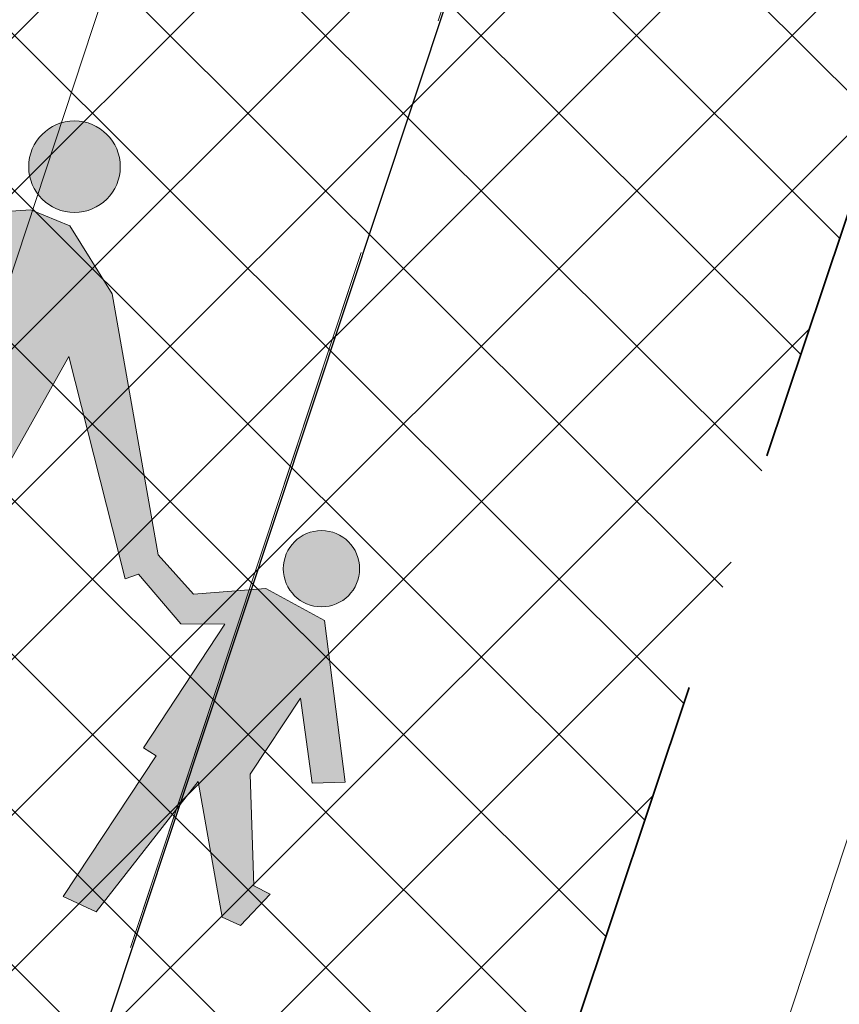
# Model space of a CAD drawing. Header units: metres. Extents: x 6599594 to 6600699, y 5687867 to 5691114.
# Tile 80 of 256: x 6599867.03 to 6599868.71, y 5688624.09 to 5688626.11. Entities that reach past the tile are written whole.
import ezdxf

# ---------------------------------------------------------------- set-up
doc = ezdxf.new("R2010")
doc.units = ezdxf.units.M
doc.header["$MEASUREMENT"] = 0
for name, pattern in [('1', [0]), ('BUG', [1.5, 1, -0.5]), ('GUK', [2, 1.5, -0.5]), ('GUZ', [1, 0.5, -0.5])]:
    doc.linetypes.add(name, pattern=pattern)
doc.layers.get('0').update_dxf_attribs({"color": 253, "linetype": 'CONTINUOUS', "lineweight": 13})
doc.layers.add('__gaPoziome', color=7, linetype='CONTINUOUS')
for name, color, linetype, lineweight in [('_kolor chodnik', 50, '1', 5), ('_kolor jezdnia', 4, '1', 0), ('_kolor zjazdy kostka', 7, '1', 5), ('_kolor ścieżka @ 1', 10, '1', 0), ('_obrzeze', 10, 'BUG', 35), ('Dzialki', 130, '1', 30), ('Kontury', 252, 'GUK', 9), ('OT_Komunikacja', 7, 'CONTINUOUS', 0), ('Uzytki', 252, 'GUZ', 9)]:
    doc.layers.add(name, color=color, linetype=linetype, lineweight=lineweight)
pattern_1 = [(45, (0, 0), (-0.1414213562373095, 0.1414213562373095), []), (135, (0, 0), (-0.1414213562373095, -0.1414213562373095), [])]

# ---------------------------------------------------------------- blocks, each defined once
blk = doc.blocks.new('*U1227')
at = {"linetype": 'Continuous', "lineweight": 0}
h = blk.add_hatch(color=0, dxfattribs=at)
h.dxf.hatch_style = 1
h.paths.add_polyline_path([(-0.09375, 1.4375, 0.9999999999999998), (-0.28125, 1.4375, 0.9999999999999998)])
h = blk.add_hatch(color=0, dxfattribs=at)
h.dxf.hatch_style = 1
h.paths.add_polyline_path([(-0.116898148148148, 0.7962962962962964), (-0.0694962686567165, 1.067164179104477), (0.1899633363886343, 0.6755270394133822), (0.2128681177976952, 0.6933418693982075), (0.3284982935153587, 0.6264931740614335), (0.4138225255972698, 0.6552901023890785), (0.3402366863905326, 0.3609467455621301), (0.3700591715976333, 0.3542366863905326), (0.2862707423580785, 0.0190829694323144), (0.3604550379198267, 0.0124593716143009), (0.46875, 0.333333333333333), (0.6070254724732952, 0.0875102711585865), (0.6483957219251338, 0.0838903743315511), (0.6842105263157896, 0.1644736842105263), (0.6469622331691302, 0.1691297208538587), (0.5643382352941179, 0.38235294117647), (0.6096590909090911, 0.5636363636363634), (0.690032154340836, 0.4072347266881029), (0.752906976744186, 0.4316860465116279), (0.6037063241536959, 0.7300873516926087), (0.4688801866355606, 0.7520100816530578), (0.332278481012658, 0.6922468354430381), (0.2375565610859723, 0.7443438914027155), (-0.0285714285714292, 1.217460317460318), (-0.1562500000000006, 1.3203125), (-0.242537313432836, 1.324626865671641), (-0.4399999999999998, 1.24), (-0.4999999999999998, 1.000000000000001), (-0.5456656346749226, 0.6346749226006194), (-0.5, 0.63125), (-0.42919921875, 0.9062500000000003), (-0.4485436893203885, 0.6586407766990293), (-0.4309715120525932, 0.6573228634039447), (-0.4889705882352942, -1e-16), (-0.38125, 0), (-0.2730263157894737, 0.6184210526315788), (-0.115625, 0.0937499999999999), (-0.0161830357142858, 0.0937499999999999), (0.0315845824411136, 0.2007494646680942), (-0.0239923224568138, 0.2245681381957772)])
h = blk.add_hatch(color=0, dxfattribs=at)
h.dxf.hatch_style = 1
h.paths.add_polyline_path([(0.640625, 0.828125, 0.9999999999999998), (0.484375, 0.828125, 0.9999999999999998)])
at = {"color": 0, "linetype": 'Continuous', "lineweight": 0}
for points in [[(-0.4399999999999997, 1.24), (-0.2425373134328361, 1.324626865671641), (-0.1562500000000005, 1.3203125), (-0.0285714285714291, 1.217460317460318), (0.2375565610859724, 0.7443438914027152)], [(-0.5, 1), (-0.4399999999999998, 1.24)], [(-0.116898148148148, 0.7962962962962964), (-0.0694962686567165, 1.067164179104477), (0.1899633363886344, 0.6755270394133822), (0.1899633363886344, 0.6755270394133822)], [(-0.5456656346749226, 0.6346749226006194), (-0.5, 0.9999999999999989)], [(-0.4889705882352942, 0), (-0.4309715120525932, 0.6573228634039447), (-0.4485436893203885, 0.6586407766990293), (-0.42919921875, 0.9062500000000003), (-0.5, 0.63125), (-0.5456656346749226, 0.6346749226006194)], [(-0.0239923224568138, 0.2245681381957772), (-0.116898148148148, 0.7962962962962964)], [(0.2375565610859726, 0.7443438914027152), (0.332278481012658, 0.6922468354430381), (0.4688801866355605, 0.7520100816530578), (0.6037063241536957, 0.7300873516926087), (0.7529069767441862, 0.4316860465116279), (0.6900321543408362, 0.4072347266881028), (0.609659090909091, 0.5636363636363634), (0.5643382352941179, 0.3823529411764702)], [(0.1899633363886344, 0.6755270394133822), (0.2128681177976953, 0.6933418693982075)], [(0.3284982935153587, 0.6264931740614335), (0.2128681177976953, 0.6933418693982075)], [(0.3284982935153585, 0.6264931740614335), (0.4138225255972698, 0.6552901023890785), (0.3402366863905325, 0.3609467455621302)], [(-0.4889705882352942, 0), (-0.38125, 0), (-0.2730263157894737, 0.6184210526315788), (-0.115625, 0.09375), (-0.0161830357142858, 0.09375), (0.0315845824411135, 0.2007494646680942), (-0.0239923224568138, 0.2245681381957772)], [(0.648395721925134, 0.0838903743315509), (0.6842105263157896, 0.1644736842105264), (0.64696223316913, 0.1691297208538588), (0.5643382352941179, 0.3823529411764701)], [(0.3402366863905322, 0.3609467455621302), (0.3700591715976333, 0.3542366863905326), (0.2862707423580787, 0.0190829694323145), (0.3604550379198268, 0.0124593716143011), (0.46875, 0.3333333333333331)], [(0.46875, 0.3333333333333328), (0.607025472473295, 0.0875102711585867), (0.648395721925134, 0.0838903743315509)]]:
    blk.add_lwpolyline(points, dxfattribs=at)
for centre, radius in [((-0.1875, 1.4375), 0.09375), ((0.5625, 0.828125), 0.078125)]:
    blk.add_circle(centre, radius, dxfattribs=at)

msp = doc.modelspace()

# ---------------------------------------------------------------- hatches: boundary and pattern name
at = {"layer": '_kolor chodnik'}
h = msp.add_hatch(dxfattribs=at)
h.set_pattern_fill('ANSI37', color=256, scale=1.6)
h.set_pattern_definition(pattern_1)
h.paths.add_polyline_path([(6599849.938171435, 5688542.085872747), (6599852.232147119, 5688548.938742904), (6599853.573135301, 5688548.489851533), (6599853.827082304, 5688549.248475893), (6599851.793849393, 5688549.929093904), (6599849.895278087, 5688548.982823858), (6599847.823506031, 5688542.793750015)])
edge = h.paths.add_edge_path()
edge.add_line((6600018.106075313, 5689087.454911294), (6600022.42781917, 5689091.229234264))
edge.add_line((6600022.42781917, 5689091.229234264), (6600020.233254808, 5689093.742094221))
edge.add_line((6600020.233254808, 5689093.742094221), (6600017.159471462, 5689091.057656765))
edge.add_arc((6600023.275194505, 5689085.385140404), 8.34143334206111, 137.1531558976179, 148.8016577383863)
edge.add_line((6600016.140105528, 5689089.706021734), (6600018.106075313, 5689087.454911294))
h.paths.add_polyline_path([(6600038.501784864, 5689187.59229436), (6600037.906968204, 5689187.700586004), (6600037.638296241, 5689186.224843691), (6600038.240083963, 5689186.115282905)])
h.paths.add_polyline_path([(6600069.098302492, 5689360.276020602), (6600068.321239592, 5689360.413462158), (6600068.064048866, 5689358.936495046), (6600068.836639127, 5689358.799546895)])
h.paths.add_polyline_path([(6600082.393785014, 5689362.950258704), (6600082.941124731, 5689366.103121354), (6600081.481377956, 5689366.361351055), (6600080.923159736, 5689363.210828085)])
h.paths.add_polyline_path([(6600074.022236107, 5689388.065861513), (6600072.983907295, 5689388.249860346), (6600072.723374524, 5689386.772538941), (6600073.760538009, 5689386.588865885)])
h.paths.add_polyline_path([(6600105.602402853, 5689486.45426531), (6600106.738797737, 5689489.760539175), (6600105.28818975, 5689490.281952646), (6600104.132785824, 5689486.965912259)])
h.paths.add_polyline_path([(6600132.519778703, 5689678.737346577), (6600131.636986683, 5689678.922259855), (6600131.330470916, 5689677.453953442), (6600132.212256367, 5689677.269208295)])
h.paths.add_polyline_path([(6600156.649397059, 5689798.7449027), (6600156.48800471, 5689797.95886096), (6600157.450195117, 5689797.757316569), (6600157.615023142, 5689798.542205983)])
h.paths.add_polyline_path([(6600189.055358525, 5689948.643107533), (6600187.902868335, 5689948.884512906), (6600187.600024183, 5689947.417400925), (6600188.748131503, 5689947.176379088)])
edge = h.paths.add_edge_path()
edge.add_line((6600204.459383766, 5690032.969035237), (6600204.153258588, 5690031.227801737))
edge.add_arc((6600202.328347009, 5690027.299936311), 4.331100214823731, 41.853001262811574, 65.08011546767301, ccw=False)
edge.add_arc((6600032.903931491, 5690051.979071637), 174.020003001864, 352.8070218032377, 353.495463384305)
edge.add_arc((6600202.372679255, 5690027.343587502), 5.999999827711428, 55.12102442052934, 69.64815978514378)
edge = h.paths.add_edge_path()
edge.add_line((6600205.046027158, 5690040.265402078), (6600204.972740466, 5690038.483452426))
edge.add_arc((6600203.986269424, 5690044.401803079), 5.999999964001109, 279.4630688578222, 294.9140560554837)
edge.add_line((6600206.513819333, 5690038.960158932), (6600206.607027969, 5690041.030672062))
edge.add_arc((6600203.986269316, 5690044.401803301), 4.270000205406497, 284.3702444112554, 307.86193139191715, ccw=False)
edge = h.paths.add_edge_path()
edge.add_arc((6600203.547470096, 5690044.558759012), 6.446878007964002, 324.43500910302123, 356.20133685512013, ccw=False)
edge.add_arc((6600203.986269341, 5690044.401803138), 6.000000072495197, 323.2169970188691, 357.4193489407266)
h.paths.add_polyline_path([(6600208.910055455, 5690121.713696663), (6600208.146285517, 5690121.748120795), (6600207.125602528, 5690121.794124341), (6600209.971605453, 5690121.665851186)])
edge = h.paths.add_edge_path()
edge.add_line((6600238.769818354, 5690481.648294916), (6600240.338176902, 5690490.87374652))
edge.add_line((6600240.338176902, 5690490.87374652), (6600241.251295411, 5690510.829461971))
edge.add_line((6600241.251295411, 5690510.829461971), (6600239.524022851, 5690510.928942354))
edge.add_line((6600239.524022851, 5690510.928942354), (6600238.633343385, 5690491.167757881))
edge.add_line((6600238.633343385, 5690491.167757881), (6600234.579716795, 5690467.661262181))
edge.add_line((6600234.579716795, 5690467.661262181), (6600234.449796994, 5690464.966873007))
edge.add_arc((6600242.443669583, 5690464.607462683), 8.001948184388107, 177.4256737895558, 268.2543056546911)
edge.add_line((6600242.199903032, 5690456.609228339), (6600242.216657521, 5690457.359274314))
edge.add_line((6600242.216657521, 5690457.359274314), (6600242.305257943, 5690458.836738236))
edge.add_arc((6600242.444504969, 5690464.607952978), 5.772894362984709, 177.0298084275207, 268.6178439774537, ccw=False)
edge.add_line((6600236.679365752, 5690464.907083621), (6600236.951876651, 5690470.95443634))
edge.add_line((6600236.951876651, 5690470.95443634), (6600238.15078669, 5690478.210832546))
edge.add_line((6600238.15078669, 5690478.210832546), (6600238.769818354, 5690481.648294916))
h.paths.add_polyline_path([(6600238.769818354, 5690481.648294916), (6600238.15078669, 5690478.210832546), (6600239.670056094, 5690477.930590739), (6600240.266710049, 5690481.376366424)])
edge = h.paths.add_edge_path()
edge.add_line((6600223.366500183, 5690460.339976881), (6600223.278629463, 5690457.997544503))
edge.add_arc((6600220.967166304, 5690465.656339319), 7.999999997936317, 286.7940807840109, 300.2738222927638)
edge.add_line((6600225.000231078, 5690458.747331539), (6600225.240084, 5690461.623695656))
edge.add_arc((6600221.105749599, 5690465.648640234), 5.76999998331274, 293.06724424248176, 315.7681070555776, ccw=False)
edge = h.paths.add_edge_path()
edge.add_arc((6600220.025145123, 5690444.676291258), 5.770000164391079, 37.996647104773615, 59.94382588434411, ccw=False)
edge.add_line((6600224.572175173, 5690448.22839199), (6600224.817793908, 5690451.081798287))
edge.add_arc((6600220.025145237, 5690444.676291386), 7.999999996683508, 53.19588653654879, 68.15166733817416)
edge.add_line((6600223.00235276, 5690452.101669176), (6600222.91504296, 5690449.670427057))
edge = h.paths.add_edge_path()
edge.add_arc((6600221.105749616, 5690465.648640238), 7.999999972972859, 328.0222308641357, 357.0132597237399)
edge.add_line((6600229.094882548, 5690465.23180147), (6600229.218816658, 5690467.593604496))
edge.add_line((6600229.218816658, 5690467.593604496), (6600228.218919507, 5690467.645774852))
edge.add_line((6600228.218919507, 5690467.645774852), (6600227.891778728, 5690461.411918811))
h.paths.add_polyline_path([(6600200.980142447, 5690012.236744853), (6600202.317278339, 5690011.956662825), (6600202.522293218, 5690012.935421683), (6600201.182321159, 5690013.216097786)])
h.paths.add_polyline_path([(6600196.457878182, 5689983.98337835), (6600195.202332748, 5689984.246370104), (6600194.899091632, 5689982.777335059), (6600196.150355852, 5689982.515240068)])
edge = h.paths.add_edge_path()
edge.add_line((6600112.305909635, 5689517.991018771), (6600112.691041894, 5689519.807934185))
edge.add_line((6600112.691041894, 5689519.807934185), (6600113.245521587, 5689522.423769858))
edge.add_line((6600113.245521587, 5689522.423769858), (6600111.553124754, 5689522.782507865))
edge.add_line((6600111.553124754, 5689522.782507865), (6600107.405864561, 5689503.21722655))
edge.add_line((6600107.405864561, 5689503.21722655), (6600099.494506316, 5689480.361667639))
edge.add_line((6600099.494506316, 5689480.361667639), (6600099.182814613, 5689478.891218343))
edge.add_arc((6600107.008997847, 5689477.232359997), 8.000059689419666, 168.0325629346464, 257.7529108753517)
edge.add_line((6600105.311960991, 5689469.414366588), (6600105.784990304, 5689471.593619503))
edge.add_arc((6600107.008927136, 5689477.232314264), 5.769999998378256, 168.0321375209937, 257.7533362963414, ccw=False)
edge.add_line((6600101.364343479, 5689478.42879883), (6600101.647245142, 5689479.76342708))
edge.add_line((6600101.647245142, 5689479.76342708), (6600104.132785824, 5689486.965912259))
edge.add_line((6600104.132785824, 5689486.965912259), (6600105.28818975, 5689490.281952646))
edge.add_line((6600105.28818975, 5689490.281952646), (6600108.240043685, 5689498.809726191))
edge.add_line((6600108.240043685, 5689498.809726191), (6600112.305909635, 5689517.991018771))
h.paths.add_polyline_path([(6600136.009573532, 5689645.499114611), (6600138.333647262, 5689645.012304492), (6600138.661671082, 5689646.578318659), (6600134.869459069, 5689647.372651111)])
at = {"layer": '_kolor jezdnia'}
h = msp.add_hatch(dxfattribs=at)
h.set_pattern_fill('ANSI37', color=4, scale=3.5)
h.set_pattern_definition([(45, (0, 0), (-0.3093592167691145, 0.3093592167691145), []), (135, (0, 0), (-0.3093592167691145, -0.3093592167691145), [])])
edge = h.paths.add_edge_path()
edge.add_line((6599833.066047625, 5688539.933393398), (6599850.649511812, 5688527.983462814))
edge.add_arc((6599857.337592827, 5688536.653968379), 10.95025544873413, 169.5012687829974, 232.3548431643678, ccw=False)
edge.add_arc((6599858.085851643, 5688536.618142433), 11.69295282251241, 162.2507788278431, 169.9967502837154, ccw=False)
edge.add_line((6599846.949484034, 5688540.182754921), (6599847.823506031, 5688542.793750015))
edge.add_line((6599847.823506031, 5688542.793750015), (6599849.895278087, 5688548.982823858))
edge.add_line((6599849.895278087, 5688548.982823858), (6599852.434748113, 5688556.56906746))
edge.add_line((6599852.434748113, 5688556.56906746), (6599928.48625871, 5688783.760284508))
edge.add_line((6599928.48625871, 5688783.760284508), (6599931.025728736, 5688791.34652811))
edge.add_line((6599931.025728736, 5688791.34652811), (6599996.657773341, 5688987.411326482))
edge.add_line((6599996.657773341, 5688987.411326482), (6599999.197243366, 5688994.997570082))
edge.add_line((6599999.197243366, 5688994.997570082), (6600021.930100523, 5689062.908193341))
edge.add_line((6600021.930100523, 5689062.908193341), (6600017.620224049, 5689067.371531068))
edge.add_line((6600017.620224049, 5689067.371531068), (6600016.714558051, 5689064.654078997))
edge.add_line((6600016.714558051, 5689064.654078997), (6600012.423620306, 5689051.835617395))
edge.add_line((6600012.423620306, 5689051.835617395), (6600009.884150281, 5689044.249373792))
edge.add_line((6600009.884150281, 5689044.249373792), (6599977.53516164, 5688947.612159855))
edge.add_line((6599977.53516164, 5688947.612159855), (6599974.995691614, 5688940.025916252))
edge.add_line((6599974.995691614, 5688940.025916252), (6599942.096912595, 5688841.746295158))
edge.add_line((6599942.096912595, 5688841.746295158), (6599939.557442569, 5688834.160051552))
edge.add_line((6599939.557442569, 5688834.160051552), (6599882.679288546, 5688664.246042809))
edge.add_line((6599882.679288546, 5688664.246042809), (6599880.139818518, 5688656.659799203))
edge.add_line((6599880.139818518, 5688656.659799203), (6599852.46454386, 5688573.984527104))
edge.add_line((6599852.46454386, 5688573.984527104), (6599842.470137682, 5688544.127903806))
edge.add_arc((6599835.706422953, 5688546.652910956), 7.219660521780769, 248.5480913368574, 339.52856074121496, ccw=False)
h.paths.add_polyline_path([(6600044.653202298, 5689172.271628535), (6600046.276244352, 5689181.431901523), (6600047.759199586, 5689189.801539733), (6600051.0603021, 5689208.432603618), (6600052.368792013, 5689215.817578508), (6600054.808584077, 5689229.587499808), (6600056.11707399, 5689236.972474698), (6600057.346666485, 5689243.912161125), (6600058.655146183, 5689251.297078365), (6600058.831439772, 5689252.292060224), (6600060.098987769, 5689259.445963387), (6600060.139929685, 5689259.677035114), (6600061.407468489, 5689266.830886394), (6600072.329030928, 5689328.470998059), (6600073.637511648, 5689335.855921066), (6600077.337304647, 5689356.73715072), (6600078.820259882, 5689365.106788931), (6600081.142794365, 5689378.214921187), (6600082.538516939, 5689386.092227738), (6600095.187867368, 5689457.483787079), (6600091.082877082, 5689465.8405575), (6600089.043088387, 5689454.328211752), (6600087.870641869, 5689447.711051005), (6600087.560133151, 5689445.958573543), (6600086.562151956, 5689440.326076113), (6600082.433200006, 5689417.022719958), (6600080.95024477, 5689408.65308175), (6600077.202698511, 5689387.502337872), (6600075.719743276, 5689379.132699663), (6600073.469199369, 5689366.430874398), (6600071.986244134, 5689358.061236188), (6600069.98686466, 5689346.776955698), (6600068.591142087, 5689338.899649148), (6600065.559290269, 5689321.78820693), (6600064.163567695, 5689313.910900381), (6600059.719426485, 5689288.828650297), (6600058.323703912, 5689280.951343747), (6600057.563846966, 5689276.662793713), (6600056.168124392, 5689268.785487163), (6600054.804920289, 5689261.091711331), (6600053.409197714, 5689253.21440478), (6600053.264817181, 5689252.399536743), (6600051.869094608, 5689244.522230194), (6600051.183555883, 5689240.653124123), (6600049.787833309, 5689232.775817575), (6600046.593849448, 5689214.749319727), (6600045.198126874, 5689206.872013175), (6600044.41754409, 5689202.466488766), (6600042.934588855, 5689194.096850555), (6600036.429952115, 5689157.38538759), (6600034.946996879, 5689149.01574938), (6600030.579776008, 5689124.367629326), (6600027.529365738, 5689107.151445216), (6600024.895072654, 5689094.014582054), (6600030.583685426, 5689094.264316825), (6600032.945013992, 5689106.191885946), (6600043.170247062, 5689163.901990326)])
edge = h.paths.add_edge_path()
edge.add_line((6600111.106812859, 5689535.144351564), (6600111.256844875, 5689535.85214863))
edge.add_line((6600111.256844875, 5689535.85214863), (6600112.915748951, 5689543.678261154))
edge.add_line((6600112.915748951, 5689543.678261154), (6600117.304772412, 5689564.384094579))
edge.add_line((6600117.304772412, 5689564.384094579), (6600119.067357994, 5689572.699339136))
edge.add_line((6600119.067357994, 5689572.699339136), (6600120.087667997, 5689577.512794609))
edge.add_line((6600120.087667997, 5689577.512794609), (6600121.642890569, 5689584.849775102))
edge.add_line((6600121.642890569, 5689584.849775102), (6600128.436769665, 5689616.900852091))
edge.add_line((6600128.436769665, 5689616.900852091), (6600129.991992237, 5689624.237832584))
edge.add_line((6600129.991992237, 5689624.237832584), (6600132.660554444, 5689636.827148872))
edge.add_line((6600132.660554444, 5689636.827148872), (6600133.208838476, 5689639.444704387))
edge.add_line((6600133.208838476, 5689639.444704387), (6600134.848957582, 5689647.274775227))
edge.add_line((6600134.848957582, 5689647.274775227), (6600138.97649476, 5689666.979995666))
edge.add_line((6600138.97649476, 5689666.979995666), (6600140.51410642, 5689674.320687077))
edge.add_line((6600140.51410642, 5689674.320687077), (6600145.209128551, 5689696.735129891))
edge.add_line((6600145.209128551, 5689696.735129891), (6600146.746740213, 5689704.075821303))
edge.add_line((6600146.746740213, 5689704.075821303), (6600151.462308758, 5689726.588354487))
edge.add_line((6600151.462308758, 5689726.588354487), (6600152.999920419, 5689733.929045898))
edge.add_line((6600152.999920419, 5689733.929045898), (6600155.244070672, 5689744.642813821))
edge.add_line((6600155.244070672, 5689744.642813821), (6600156.781682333, 5689751.983505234))
edge.add_line((6600156.781682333, 5689751.983505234), (6600161.635515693, 5689775.156126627))
edge.add_line((6600161.635515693, 5689775.156126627), (6600163.378142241, 5689783.475576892))
edge.add_line((6600163.378142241, 5689783.475576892), (6600163.850769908, 5689785.731942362))
edge.add_line((6600163.850769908, 5689785.731942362), (6600167.028500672, 5689800.902704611))
edge.add_line((6600167.028500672, 5689800.902704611), (6600179.49088801, 5689860.399222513))
edge.add_line((6600179.49088801, 5689860.399222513), (6600181.233514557, 5689868.718672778))
edge.add_line((6600181.233514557, 5689868.718672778), (6600181.84713393, 5689871.648144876))
edge.add_line((6600181.84713393, 5689871.648144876), (6600183.384745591, 5689878.988836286))
edge.add_line((6600183.384745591, 5689878.988836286), (6600184.935818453, 5689886.393792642))
edge.add_line((6600184.935818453, 5689886.393792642), (6600186.575937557, 5689894.223863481))
edge.add_line((6600186.575937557, 5689894.223863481), (6600194.05133812, 5689929.912074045))
edge.add_line((6600194.05133812, 5689929.912074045), (6600195.691457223, 5689937.742144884))
edge.add_line((6600195.691457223, 5689937.742144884), (6600202.915799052, 5689972.231779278))
edge.add_line((6600202.915799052, 5689972.231779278), (6600204.555918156, 5689980.061850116))
edge.add_line((6600204.555918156, 5689980.061850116), (6600206.062781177, 5689987.255744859))
edge.add_line((6600206.062781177, 5689987.255744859), (6600207.702900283, 5689995.085815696))
edge.add_line((6600207.702900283, 5689995.085815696), (6600210.232559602, 5690007.162628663))
edge.add_line((6600210.232559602, 5690007.162628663), (6600211.694938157, 5690014.144150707))
edge.add_arc((6600028.177652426, 5690052.584442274), 187.5000004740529, 348.1696294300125, 357.4195276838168)
edge.add_line((6600215.487522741, 5690044.142720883), (6600208.310270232, 5690026.480446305))
edge.add_arc((6600032.903933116, 5690051.97907145), 177.2500013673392, 348.1696294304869, 351.7289130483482, ccw=False)
edge.add_line((6600206.38894146, 5690015.640182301), (6600205.966941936, 5690013.625519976))
edge.add_line((6600205.966941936, 5690013.625519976), (6600204.326822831, 5690005.795449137))
edge.add_line((6600204.326822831, 5690005.795449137), (6600197.076961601, 5689971.183982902))
edge.add_line((6600197.076961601, 5689971.183982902), (6600195.334335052, 5689962.864532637))
edge.add_line((6600195.334335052, 5689962.864532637), (6600193.44722506, 5689953.855305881))
edge.add_line((6600193.44722506, 5689953.855305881), (6600191.909227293, 5689946.512771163))
edge.add_line((6600191.909227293, 5689946.512771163), (6600185.496844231, 5689915.899498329))
edge.add_line((6600185.496844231, 5689915.899498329), (6600183.856521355, 5689908.068454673))
edge.add_line((6600183.856521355, 5689908.068454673), (6600182.066605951, 5689899.523243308))
edge.add_line((6600182.066605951, 5689899.523243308), (6600180.32407057, 5689891.204228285))
edge.add_line((6600180.32407057, 5689891.204228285), (6600174.320344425, 5689862.541919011))
edge.add_line((6600174.320344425, 5689862.541919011), (6600172.577809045, 5689854.222903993))
edge.add_line((6600172.577809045, 5689854.222903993), (6600163.663810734, 5689811.666703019))
edge.add_line((6600163.663810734, 5689811.666703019), (6600162.023782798, 5689803.837067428))
edge.add_line((6600162.023782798, 5689803.837067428), (6600160.924220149, 5689798.587659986))
edge.add_line((6600160.924220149, 5689798.587659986), (6600159.279208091, 5689790.734229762))
edge.add_line((6600159.279208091, 5689790.734229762), (6600157.107250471, 5689780.365115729))
edge.add_line((6600157.107250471, 5689780.365115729), (6600155.462238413, 5689772.511685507))
edge.add_line((6600155.462238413, 5689772.511685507), (6600153.380318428, 5689762.572418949))
edge.add_line((6600153.380318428, 5689762.572418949), (6600151.735124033, 5689754.718118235))
edge.add_line((6600151.735124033, 5689754.718118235), (6600148.586504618, 5689739.686336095))
edge.add_line((6600148.586504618, 5689739.686336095), (6600146.885007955, 5689731.563243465))
edge.add_line((6600146.885007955, 5689731.563243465), (6600141.75088822, 5689707.052510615))
edge.add_line((6600141.75088822, 5689707.052510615), (6600140.110896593, 5689699.223048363))
edge.add_line((6600140.110896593, 5689699.223048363), (6600133.483561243, 5689667.583574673))
edge.add_line((6600133.483561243, 5689667.583574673), (6600131.860394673, 5689659.834436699))
edge.add_line((6600131.860394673, 5689659.834436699), (6600131.740984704, 5689659.26436315))
edge.add_line((6600131.740984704, 5689659.26436315), (6600130.117814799, 5689651.515209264))
edge.add_line((6600130.117814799, 5689651.515209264), (6600127.27873359, 5689637.961189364))
edge.add_line((6600127.27873359, 5689637.961189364), (6600126.924568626, 5689636.290366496))
edge.add_line((6600126.924568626, 5689636.290366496), (6600125.166244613, 5689627.995226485))
edge.add_line((6600125.166244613, 5689627.995226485), (6600118.009503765, 5689594.232298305))
edge.add_line((6600118.009503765, 5689594.232298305), (6600116.25117975, 5689585.937158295))
edge.add_line((6600116.25117975, 5689585.937158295), (6600113.665314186, 5689573.737975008))
edge.add_line((6600113.665314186, 5689573.737975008), (6600111.898534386, 5689565.402943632))
edge.add_line((6600111.898534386, 5689565.402943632), (6600104.889982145, 5689532.339115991))
edge.add_line((6600104.889982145, 5689532.339115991), (6600103.22663594, 5689524.492047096))
edge.add_line((6600103.22663594, 5689524.492047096), (6600096.623876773, 5689493.342605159))
edge.add_line((6600096.623876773, 5689493.342605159), (6600094.968986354, 5689485.535427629))
edge.add_line((6600094.968986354, 5689485.535427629), (6600094.300101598, 5689482.379870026))
edge.add_line((6600094.300101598, 5689482.379870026), (6600099.182814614, 5689478.891218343))
edge.add_line((6600099.182814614, 5689478.891218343), (6600099.494506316, 5689480.361667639))
edge.add_line((6600099.494506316, 5689480.361667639), (6600111.106812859, 5689535.144351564))
edge = h.paths.add_edge_path()
edge.add_arc((6600239.213891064, 5690851.400367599), 10.00000000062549, -2.8342403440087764, 76.13703556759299, ccw=False)
edge.add_line((6600249.201658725, 5690850.905901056), (6600249.082723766, 5690848.503524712))
edge.add_line((6600249.082723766, 5690848.503524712), (6600247.016487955, 5690806.767468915))
edge.add_line((6600247.016487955, 5690806.767468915), (6600246.092398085, 5690789.152178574))
edge.add_line((6600246.092398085, 5690789.152178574), (6600233.768116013, 5690572.015170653))
edge.add_line((6600233.768116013, 5690572.015170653), (6600228.959056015, 5690465.296202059))
edge.add_line((6600228.959056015, 5690465.296202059), (6600234.588724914, 5690465.017134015))
edge.add_line((6600234.588724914, 5690465.017134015), (6600239.262540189, 5690571.767576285))
edge.add_line((6600239.262540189, 5690571.767576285), (6600252.50503885, 5690806.400146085))
edge.add_line((6600252.50503885, 5690806.400146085), (6600254.569211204, 5690848.094521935))
edge.add_arc((6600262.559425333, 5690847.6989487), 7.999999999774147, 76.13703557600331, 177.1657596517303, ccw=False)
edge.add_line((6600264.476229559, 5690855.465921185), (6600241.609896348, 5690861.109083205))
edge = h.paths.add_edge_path()
edge.add_line((6600250.031475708, 5690451.625307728), (6600250.231741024, 5690455.772579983))
edge.add_line((6600250.231741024, 5690455.772579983), (6600246.257763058, 5690456.417303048))
edge.add_line((6600246.257763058, 5690456.417303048), (6600242.171761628, 5690456.61060902))
edge.add_arc((6600242.563100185, 5690464.586983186), 7.985968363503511, 176.9123644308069, 267.1911945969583, ccw=False)
edge.add_line((6600234.588724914, 5690465.017134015), (6600228.959056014, 5690465.296202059))
edge.add_arc((6600220.965133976, 5690465.657286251), 8.002072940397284, 267.8289300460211, 357.413716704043, ccw=False)
edge.add_line((6600220.661989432, 5690457.660957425), (6600212.406915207, 5690458.119572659))
edge.add_line((6600212.406915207, 5690458.119572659), (6600208.431872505, 5690457.817501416))
edge.add_line((6600208.431872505, 5690457.817501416), (6600208.233912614, 5690454.548331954))
edge.add_line((6600208.233912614, 5690454.548331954), (6600212.129565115, 5690453.127270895))
edge.add_line((6600212.129565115, 5690453.127270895), (6600218.640548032, 5690452.76554962))
edge.add_line((6600218.640548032, 5690452.76554962), (6600216.486747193, 5690452.885205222))
edge.add_line((6600216.486747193, 5690452.885205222), (6600220.468905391, 5690452.663974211))
edge.add_arc((6600220.025145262, 5690444.676291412), 7.99999997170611, -0.3386579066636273, 86.8201700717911, ccw=False)
edge.add_line((6600228.025005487, 5690444.629006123), (6600227.803602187, 5690439.649256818))
edge.add_line((6600227.803602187, 5690439.649256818), (6600226.885525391, 5690435.936828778))
edge.add_line((6600226.885525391, 5690435.936828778), (6600225.534849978, 5690405.967249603))
edge.add_line((6600225.534849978, 5690405.967249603), (6600226.115199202, 5690402.187514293))
edge.add_line((6600226.115199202, 5690402.187514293), (6600213.445139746, 5690121.008786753))
edge.add_line((6600213.445139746, 5690121.008786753), (6600213.352800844, 5690118.960058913))
edge.add_line((6600213.352800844, 5690118.960058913), (6600209.980184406, 5690044.131649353))
edge.add_arc((6600203.98626942, 5690044.401803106), 5.999999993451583, 257.4162346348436, 357.41934921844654, ccw=False)
edge.add_line((6600202.679069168, 5690038.545931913), (6600201.589735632, 5690033.666039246))
edge.add_line((6600201.589735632, 5690033.666039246), (6600203.67987942, 5690033.199458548))
edge.add_arc((6600202.372679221, 5690027.343587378), 5.999999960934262, -8.27108729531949, 77.41623506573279, ccw=False)
edge.add_line((6600208.310270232, 5690026.480446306), (6600215.487522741, 5690044.142720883))
edge.add_line((6600215.487522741, 5690044.142720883), (6600216.199687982, 5690059.9446614))
edge.add_line((6600216.199687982, 5690059.9446614), (6600216.537356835, 5690067.437056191))
edge.add_line((6600216.537356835, 5690067.437056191), (6600223.893528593, 5690230.66011469))
edge.add_line((6600223.893528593, 5690230.66011469), (6600224.231197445, 5690238.152509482))
edge.add_line((6600224.231197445, 5690238.152509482), (6600233.507835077, 5690443.987992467))
edge.add_arc((6600241.499722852, 5690443.627812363), 7.999999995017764, 87.29208981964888, 177.4195277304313, ccw=False)
edge.add_line((6600241.877677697, 5690451.618879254), (6600246.021541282, 5690451.422886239))
edge.add_line((6600246.021541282, 5690451.422886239), (6600246.427694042, 5690451.44338883))
edge.add_line((6600246.427694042, 5690451.44338883), (6600246.79397003, 5690451.461878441))
edge.add_line((6600246.79397003, 5690451.461878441), (6600250.031475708, 5690451.625307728))
edge = h.paths.add_edge_path()
edge.add_line((6600007.33756506, 5689086.20374581), (6600006.980466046, 5689080.740822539))
edge.add_line((6600006.980466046, 5689080.740822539), (6600007.229745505, 5689080.720859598))
edge.add_line((6600007.229745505, 5689080.720859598), (6600008.093335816, 5689080.601653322))
edge.add_line((6600008.093335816, 5689080.601653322), (6600008.702681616, 5689080.53831051))
edge.add_arc((6600008.140193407, 5689070.554142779), 9.999999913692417, -18.557800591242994, 86.77547804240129, ccw=False)
edge.add_line((6600017.620224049, 5689067.371531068), (6600021.930100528, 5689062.908193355))
edge.add_arc((6599734.83819726, 5689159.011261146), 302.7499967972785, 341.4922000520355, 343.8640860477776)
edge.add_arc((6600034.895369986, 5689072.315877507), 9.581213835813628, 98.63328270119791, 164.5273290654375, ccw=False)
edge.add_line((6600033.457137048, 5689081.788529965), (6600033.832640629, 5689081.798737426))
edge.add_line((6600033.832640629, 5689081.798737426), (6600034.422462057, 5689082.05700874))
edge.add_line((6600034.422462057, 5689082.05700874), (6600036.833623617, 5689082.139040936))
edge.add_line((6600036.833623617, 5689082.139040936), (6600036.730225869, 5689087.148851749))
edge.add_line((6600036.730225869, 5689087.148851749), (6600036.579860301, 5689087.134303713))
edge.add_arc((6600036.479565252, 5689093.136286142), 6.002820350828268, 169.1687651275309, 270.9573417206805, ccw=False)
edge.add_line((6600030.583685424, 5689094.264316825), (6600024.895072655, 5689094.014582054))
edge.add_arc((6600015.200558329, 5689096.162123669), 9.929528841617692, 271.0943432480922, 347.5094668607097, ccw=False)
edge.add_arc((6600014.909438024, 5689089.646776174), 3.446070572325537, 264.4236009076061, 278.0194998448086, ccw=False)
edge.add_line((6600014.574573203, 5689086.217014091), (6600014.299554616, 5689086.232508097))
edge.add_line((6600014.299554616, 5689086.232508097), (6600010.474232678, 5689086.448019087))
edge.add_line((6600010.474232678, 5689086.448019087), (6600007.33756506, 5689086.20374581))
edge = h.paths.add_edge_path()
edge.add_line((6600105.490725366, 5689463.953528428), (6600106.927559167, 5689464.047234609))
edge.add_line((6600106.927559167, 5689464.047234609), (6600107.835, 5689468.66))
edge.add_line((6600107.835, 5689468.66), (6600105.311960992, 5689469.414366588))
edge.add_arc((6600107.008997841, 5689477.232359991), 8.000059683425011, 168.0325628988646, 257.75291091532, ccw=False)
edge.add_line((6600099.182814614, 5689478.891218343), (6600094.300101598, 5689482.379870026))
edge.add_arc((6600586.245114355, 5689378.104238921), 502.8750369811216, 168.032376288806, 169.9522165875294)
edge.add_line((6600091.082877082, 5689465.8405575), (6600095.187867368, 5689457.483787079))
edge.add_arc((6600103.065173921, 5689456.088064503), 8.000000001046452, 77.7533362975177, 169.9524553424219, ccw=False)
edge.add_line((6600104.762140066, 5689463.906012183), (6600105.490725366, 5689463.953528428))
at = {"layer": '_kolor zjazdy kostka'}
h = msp.add_hatch(dxfattribs=at)
h.set_pattern_fill('ANSI37', color=256, scale=1.6)
h.set_pattern_definition(pattern_1)
h.paths.add_polyline_path([(6600244.137440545, 5690813.934732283), (6600242.369522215, 5690814.022127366), (6600242.097568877, 5690808.528921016), (6600243.865482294, 5690808.441426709)])
h.paths.add_polyline_path([(6600247.012128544, 5690806.679412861), (6600247.442736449, 5690815.377295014), (6600247.393289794, 5690814.378518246), (6600247.113277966, 5690808.722537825)])
h.paths.add_polyline_path([(6600242.297085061, 5690788.088808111), (6600240.958726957, 5690788.155683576), (6600240.648818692, 5690782.664569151), (6600241.987258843, 5690782.599147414)])
h.paths.add_polyline_path([(6600245.558275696, 5690780.919298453), (6600246.037231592, 5690789.405686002), (6600244.985820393, 5690788.453468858), (6600244.612601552, 5690781.981345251)])
h.paths.add_polyline_path([(6600241.348405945, 5690723.711515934), (6600242.272017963, 5690722.691689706), (6600242.749709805, 5690731.155680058), (6600241.698138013, 5690730.203317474), (6600241.472690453, 5690726.27550499)])
h.paths.add_polyline_path([(6600225.772794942, 5690394.589141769), (6600224.731429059, 5690393.637598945), (6600224.461246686, 5690387.644646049), (6600225.412923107, 5690386.603142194)])
h.paths.add_polyline_path([(6600223.012390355, 5690333.280720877), (6600223.372595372, 5690341.272607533), (6600222.32835346, 5690340.318436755), (6600222.058239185, 5690334.324941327)])
h.paths.add_polyline_path([(6600215.496388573, 5690166.390602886), (6600215.856593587, 5690174.382489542), (6600214.812834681, 5690173.428760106), (6600214.542018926, 5690167.435062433)])
h.paths.add_polyline_path([(6600212.446537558, 5690121.053392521), (6600213.399499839, 5690120.010473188), (6600213.788744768, 5690128.503024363), (6600212.745135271, 5690127.54943145)])
h.paths.add_polyline_path([(6600209.977420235, 5690121.665589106), (6600210.225142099, 5690127.162117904), (6600207.346107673, 5690127.291879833), (6600207.119593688, 5690121.794395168)])
h.paths.add_polyline_path([(6600207.950178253, 5690070.725854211), (6600204.880846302, 5690070.828947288), (6600204.643784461, 5690065.333808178), (6600207.702521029, 5690065.204598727)])
h.paths.add_polyline_path([(6600200.981479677, 5690012.236464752), (6600199.969248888, 5690007.339980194), (6600201.282587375, 5690007.064882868), (6600202.31726072, 5690011.956666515)])
h.paths.add_polyline_path([(6600193.613960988, 5689970.406358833), (6600192.398010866, 5689970.660657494), (6600191.286205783, 5689965.274578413), (6600192.486379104, 5689965.023185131)])
h.paths.add_polyline_path([(6600189.061271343, 5689948.671423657), (6600189.98413328, 5689953.050774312), (6600188.818902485, 5689953.32186217), (6600187.908781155, 5689948.91282903)])
h.paths.add_polyline_path([(6600180.976201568, 5689915.317449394), (6600179.952861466, 5689910.421322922), (6600181.008474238, 5689910.200199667), (6600182.033843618, 5689915.09540201)])
h.paths.add_polyline_path([(6600176.508279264, 5689893.538690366), (6600177.476023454, 5689893.335973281), (6600178.603605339, 5689898.719146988), (6600177.636002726, 5689898.922290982)])
h.paths.add_polyline_path([(6600179.28182965, 5689859.401159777), (6600180.522246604, 5689860.211927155), (6600181.057490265, 5689860.561775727), (6600183.598022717, 5689860.029600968), (6600184.726606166, 5689865.412570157), (6600182.186324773, 5689865.943033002), (6600181.604764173, 5689866.832779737), (6600181.024456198, 5689867.720610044)])
h.paths.add_polyline_path([(6600160.200810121, 5689810.862606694), (6600159.232772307, 5689811.065842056), (6600158.207991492, 5689806.171529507), (6600159.175735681, 5689805.968812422)])
h.paths.add_polyline_path([(6600156.49391753, 5689797.987177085), (6600155.463416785, 5689793.068691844), (6600156.431160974, 5689792.865974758), (6600157.461419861, 5689797.784520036)])
edge = h.paths.add_edge_path()
edge.add_arc((6600173.111981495, 5689800.679690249), 5.999999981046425, 204.673115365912, 239.5411154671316, ccw=False)
edge.add_arc((6600173.162096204, 5689800.685330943), 6.047914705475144, 168.3203586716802, 204.5234866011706, ccw=False)
edge.add_line((6600167.239404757, 5689801.9096668), (6600163.651667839, 5689784.781499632))
edge.add_arc((6600169.524220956, 5689783.551410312), 5.999999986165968, 139.2146049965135, 168.1696294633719, ccw=False)
edge.add_arc((6600169.524220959, 5689783.551410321), 5.999999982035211, 96.80962310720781, 139.2146050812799, ccw=False)
edge.add_line((6600168.812796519, 5689789.509083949), (6600170.070461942, 5689795.507731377))
h.paths.add_polyline_path([(6600163.526364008, 5689776.866746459), (6600166.051243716, 5689776.337874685), (6600167.179826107, 5689781.720838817), (6600164.653945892, 5689782.249920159), (6600163.941148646, 5689783.340449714), (6600163.493329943, 5689784.025580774), (6600161.750703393, 5689775.706130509), (6600162.438017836, 5689776.155376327)])
h.paths.add_polyline_path([(6600152.614191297, 5689774.643430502), (6600153.639138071, 5689779.536616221), (6600152.646757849, 5689779.744928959), (6600151.646447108, 5689774.846147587)])
h.paths.add_polyline_path([(6600150.121074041, 5689767.466820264), (6600148.177624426, 5689758.16795459), (6600149.115997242, 5689757.971390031), (6600151.066362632, 5689767.268392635)])
h.paths.add_polyline_path([(6600142.970741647, 5689739.332500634), (6600141.888449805, 5689734.142420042), (6600144.036614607, 5689733.695518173), (6600145.123068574, 5689738.882330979)])
h.paths.add_polyline_path([(6600136.256357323, 5689701.052153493), (6600137.154085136, 5689700.864096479), (6600138.287960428, 5689706.274871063), (6600137.386492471, 5689706.464182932)])
h.paths.add_polyline_path([(6600130.081494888, 5689667.099389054), (6600129.212847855, 5689667.281639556), (6600128.083282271, 5689661.898895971), (6600128.953953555, 5689661.716447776)])
h.paths.add_polyline_path([(6600128.397394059, 5689659.030340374), (6600127.554144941, 5689659.207226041), (6600126.49340855, 5689653.810049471), (6600127.269860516, 5689653.647397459)])
h.paths.add_polyline_path([(6600134.990411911, 5689640.633636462), (6600137.30714639, 5689640.148363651), (6600138.339560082, 5689645.040620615), (6600136.015486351, 5689645.500958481), (6600135.435178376, 5689646.388788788), (6600134.8548704, 5689647.276619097), (6600133.214751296, 5689639.446548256), (6600134.102581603, 5689640.026856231)])
h.paths.add_polyline_path([(6600122.164164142, 5689634.294831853), (6600121.024067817, 5689628.914244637), (6600122.015114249, 5689628.705875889), (6600123.155614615, 5689634.086346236)])
h.paths.add_polyline_path([(6600114.54207576, 5689593.450769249), (6600113.493359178, 5689593.398339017), (6600112.364315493, 5689588.045694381), (6600113.29076438, 5689587.54753241)])
h.paths.add_polyline_path([(6600110.194543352, 5689572.941097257), (6600109.20781945, 5689573.148880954), (6600108.067717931, 5689567.768269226), (6600109.05014319, 5689567.535215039)])
h.paths.add_polyline_path([(6600119.083213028, 5689565.540446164), (6600119.089125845, 5689565.542290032), (6600121.462438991, 5689565.065690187), (6600122.598093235, 5689570.447168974), (6600120.229622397, 5689570.949214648), (6600119.651446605, 5689571.8119627), (6600119.073270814, 5689572.727655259), (6600117.310757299, 5689564.412754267)])
h.paths.add_polyline_path([(6600101.698666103, 5689532.937884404), (6600100.730666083, 5689533.141679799), (6600099.694214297, 5689528.250234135), (6600100.669121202, 5689528.045267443)])
h.paths.add_polyline_path([(6600094.064021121, 5689496.827028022), (6600093.080194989, 5689497.033910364), (6600092.036590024, 5689492.143967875), (6600093.038865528, 5689491.933250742)])
h.paths.add_polyline_path([(6600083.709836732, 5689453.74980843), (6600082.738586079, 5689448.336231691), (6600084.647281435, 5689448.027407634), (6600085.606840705, 5689453.416583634)])
h.paths.add_polyline_path([(6600084.434394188, 5689446.82589514), (6600083.348896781, 5689447.018140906), (6600082.567374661, 5689442.58660872), (6600083.649300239, 5689442.394910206)])
h.paths.add_polyline_path([(6600078.04194071, 5689410.721110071), (6600078.996952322, 5689416.137564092), (6600078.054833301, 5689416.304853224), (6600077.111232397, 5689410.886043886)])
h.paths.add_polyline_path([(6600072.911565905, 5689386.768652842), (6600071.960466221, 5689381.312635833), (6600072.800073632, 5689381.16322159), (6600073.766450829, 5689386.590709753)])
h.paths.add_polyline_path([(6600082.887400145, 5689379.432062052), (6600085.278102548, 5689379.03494316), (6600086.160383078, 5689383.956496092), (6600083.759726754, 5689384.355378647), (6600083.152078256, 5689385.224725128), (6600082.544429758, 5689386.094071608), (6600081.148707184, 5689378.216765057), (6600082.018053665, 5689378.824413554)])
h.paths.add_polyline_path([(6600080.731401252, 5689363.247695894), (6600080.041469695, 5689363.369939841), (6600079.433821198, 5689364.239286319), (6600078.8261727, 5689365.1086328), (6600077.343217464, 5689356.73899459), (6600078.212563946, 5689357.346643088), (6600079.081910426, 5689357.954291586), (6600081.429189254, 5689357.564866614), (6600082.388748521, 5689362.980514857)])
h.paths.add_polyline_path([(6600069.104215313, 5689360.304336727), (6600070.063917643, 5689365.720487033), (6600069.2708267, 5689365.861009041), (6600068.327152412, 5689360.441778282)])
h.paths.add_polyline_path([(6600066.550616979, 5689345.891799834), (6600065.546169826, 5689346.069805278), (6600064.677796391, 5689341.145792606), (6600065.678290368, 5689340.968483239)])
h.paths.add_polyline_path([(6600061.138656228, 5689321.077501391), (6600060.270282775, 5689316.15348863), (6600061.250715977, 5689315.979734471), (6600062.127590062, 5689320.902245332)])
h.paths.add_polyline_path([(6600055.325252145, 5689288.11325564), (6600054.456878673, 5689283.189242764), (6600055.410852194, 5689283.020177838), (6600056.283178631, 5689287.917022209)])
h.paths.add_polyline_path([(6600048.045675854, 5689182.819289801), (6600050.371939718, 5689182.407116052), (6600051.31444535, 5689187.67761207), (6600048.980409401, 5689188.064690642), (6600048.372760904, 5689188.934037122), (6600047.765112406, 5689189.803383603), (6600046.306982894, 5689181.603992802), (6600046.972918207, 5689182.069462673)])
h.paths.add_polyline_path([(6600040.943690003, 5689201.374141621), (6600039.339175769, 5689201.66987967), (6600038.429882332, 5689196.244216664), (6600039.984130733, 5689195.958493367)])
h.paths.add_polyline_path([(6600032.993704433, 5689156.473759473), (6600032.278185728, 5689156.600537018), (6600031.299242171, 5689151.188930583), (6600032.034145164, 5689151.058111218)])
h.paths.add_polyline_path([(6600026.309179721, 5689123.603833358), (6600025.417362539, 5689118.683970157), (6600026.271201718, 5689118.532684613), (6600027.143528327, 5689123.456001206)])
h.paths.add_polyline_path([(6600013.302986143, 5689054.462576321), (6600015.842456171, 5689062.048819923), (6600014.576741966, 5689061.417973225), (6600012.672139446, 5689055.728290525)])
h.paths.add_polyline_path([(6599974.547216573, 5688938.686171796), (6599977.086686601, 5688946.272415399), (6599975.820972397, 5688945.641568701), (6599973.916369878, 5688939.951886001)])
h.paths.add_polyline_path([(6599942.102825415, 5688841.748139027), (6599940.837111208, 5688841.117292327), (6599938.932508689, 5688835.427609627), (6599939.563355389, 5688834.161895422)])
h.paths.add_polyline_path([(6599882.685201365, 5688664.247886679), (6599881.419487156, 5688663.617039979), (6599879.514884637, 5688657.927357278), (6599880.145731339, 5688656.661643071)])
h.paths.add_polyline_path([(6599851.799762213, 5688549.930937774), (6599853.832995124, 5688549.250319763), (6599855.42016389, 5688553.991722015), (6599853.386930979, 5688554.672340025), (6599852.913795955, 5688555.621625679), (6599852.440660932, 5688556.570911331), (6599849.901190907, 5688548.984667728)])
h.paths.add_polyline_path([(6600233.581687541, 5690586.458647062), (6600234.520016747, 5690585.337735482), (6600234.976631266, 5690593.428266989), (6600233.922640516, 5690592.499827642)])
h.paths.add_polyline_path([(6600231.72837122, 5690526.750719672), (6600230.676277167, 5690525.793817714), (6600230.420013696, 5690519.782861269), (6600231.363586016, 5690518.655686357)])
h.paths.add_polyline_path([(6600237.577122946, 5690639.505119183), (6600236.516490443, 5690638.540451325), (6600236.176926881, 5690632.541599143), (6600237.1204992, 5690631.41442423)])
h.paths.add_polyline_path([(6600238.927801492, 5690681.139540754), (6600239.8637879, 5690680.021427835), (6600240.320411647, 5690688.112122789), (6600239.268317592, 5690687.155220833)])
h.paths.add_polyline_path([(6600218.12228406, 5690224.814875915), (6600217.079933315, 5690223.86243318), (6600216.809648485, 5690217.865326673), (6600217.762143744, 5690216.822918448)])
h.paths.add_polyline_path([(6600219.363739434, 5690274.535639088), (6600220.31588625, 5690273.493612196), (6600220.675810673, 5690281.480778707), (6600219.633750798, 5690280.528598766)])
h.paths.add_polyline_path([(6600168.759867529, 5689856.554734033), (6600169.729143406, 5689856.3516961), (6600170.857343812, 5689861.737822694), (6600169.889741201, 5689861.940966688)])
h.paths.add_polyline_path([(6600168.841833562, 5689852.115601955), (6600167.871405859, 5689852.319339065), (6600166.844894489, 5689847.425845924), (6600167.816759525, 5689847.221809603)])
at = {"layer": '_kolor ścieżka @ 1'}
h = msp.add_hatch(dxfattribs=at)
h.set_pattern_fill('ANSI37', color=10, scale=1.8)
h.set_pattern_definition([(45, (0, 0), (-0.1590990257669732, 0.1590990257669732), []), (135, (0, 0), (-0.1590990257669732, -0.1590990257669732), [])])
edge = h.paths.add_edge_path()
edge.add_line((6599877.145262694, 5688659.244027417), (6599854.614951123, 5688591.938475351))
edge.add_line((6599854.614951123, 5688591.938475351), (6599854.214414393, 5688589.387325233))
edge.add_line((6599854.214414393, 5688589.387325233), (6599839.435327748, 5688545.233719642))
edge.add_arc((6599834.523035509, 5688547.748213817), 5.518450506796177, 246.51508714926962, 332.8930934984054, ccw=False)
edge.add_line((6599832.323891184, 5688542.686883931), (6599836.925902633, 5688539.594394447))
edge.add_arc((6599835.881373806, 5688546.52869976), 7.012533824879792, 278.5661808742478, 339.9794081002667)
edge.add_line((6599842.470137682, 5688544.127903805), (6599857.359687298, 5688588.607952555))
edge.add_line((6599857.359687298, 5688588.607952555), (6599857.303782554, 5688591.591210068))
edge.add_line((6599857.303782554, 5688591.591210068), (6599879.508971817, 5688657.925513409))
edge.add_line((6599879.508971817, 5688657.925513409), (6599879.193548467, 5688658.558370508))
edge.add_line((6599879.193548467, 5688658.558370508), (6599877.145262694, 5688659.244027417))
h.paths.add_polyline_path([(6599879.193548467, 5688658.558370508), (6599879.508971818, 5688657.925513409), (6599881.413574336, 5688663.615196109), (6599880.780717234, 5688663.299772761), (6599878.732431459, 5688663.985429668), (6599877.145262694, 5688659.244027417)])
h.paths.add_polyline_path([(6599938.92659587, 5688835.425765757), (6599938.611172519, 5688836.058622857), (6599936.562886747, 5688836.744279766), (6599878.732431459, 5688663.985429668), (6599880.780717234, 5688663.299772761), (6599881.413574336, 5688663.615196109)])
h.paths.add_polyline_path([(6599974.364844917, 5688941.291630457), (6599974.049421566, 5688941.924487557), (6599972.001135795, 5688942.610144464), (6599936.562886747, 5688836.744279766), (6599938.611172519, 5688836.058622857), (6599938.92659587, 5688835.425765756)])
h.paths.add_polyline_path([(6599974.049421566, 5688941.924487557), (6599974.364844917, 5688941.291630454), (6600009.253303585, 5689045.515087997), (6600008.937880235, 5689046.147945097), (6600006.889594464, 5689046.833602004), (6599972.001135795, 5688942.610144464)])
h.paths.add_polyline_path([(6600008.937880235, 5689046.147945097), (6600009.253303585, 5689045.515087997), (6600011.157906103, 5689051.204770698), (6600010.525049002, 5689050.889347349), (6600008.476763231, 5689051.575004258), (6600006.889594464, 5689046.833602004)])
edge = h.paths.add_edge_path()
edge.add_arc((6599858.085851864, 5688536.618142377), 11.69295304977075, 162.2507788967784, 169.9967501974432)
edge.add_line((6599846.570656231, 5688538.649255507), (6599849.824991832, 5688528.706403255))
edge.add_line((6599849.824991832, 5688528.706403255), (6599853.13552, 5688528.731057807))
edge.add_line((6599853.13552, 5688528.731057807), (6599849.868997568, 5688538.728963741))
edge.add_line((6599849.868997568, 5688538.728963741), (6599850.886451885, 5688541.768438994))
edge.add_line((6599850.886451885, 5688541.768438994), (6599849.938171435, 5688542.085872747))
edge.add_line((6599849.938171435, 5688542.085872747), (6599847.823506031, 5688542.793750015))
edge.add_line((6599847.823506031, 5688542.793750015), (6599846.949484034, 5688540.182754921))
edge = h.paths.add_edge_path()
edge.add_arc((6600008.743460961, 5689068.123037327), 7.659999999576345, 341.4922000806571, 372.1491631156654)
edge.add_line((6600016.231900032, 5689069.735141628), (6600014.371922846, 5689078.374983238))
edge.add_arc((6600008.140193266, 5689070.554142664), 10.00000004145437, 51.45178747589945, 78.26461791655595)
edge.add_line((6600010.174112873, 5689080.345116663), (6600010.018184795, 5689077.57739322))
edge.add_arc((6600009.814745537, 5689075.098871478), 2.486856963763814, 14.594442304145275, 85.30763078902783, ccw=False)
edge.add_line((6600012.221360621, 5689075.725498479), (6600013.747330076, 5689068.63716722))
edge.add_line((6600013.747330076, 5689068.63716722), (6600013.596857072, 5689066.921144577))
edge.add_line((6600013.596857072, 5689066.921144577), (6600008.476763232, 5689051.575004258))
edge.add_line((6600008.476763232, 5689051.575004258), (6600010.525049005, 5689050.889347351))
edge.add_line((6600010.525049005, 5689050.889347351), (6600011.157906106, 5689051.204770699))
edge.add_line((6600011.157906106, 5689051.204770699), (6600016.007289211, 5689065.69149478))

# ---------------------------------------------------------------- linework, layer by layer
at = {"layer": '_obrzeze'}
msp.add_line((6600016.007289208, 5689065.691494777), (6599857.303782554, 5688591.591210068), dxfattribs=at)
at = {"layer": 'Dzialki', "linetype": 'CONTINUOUS'}
msp.add_line((6599838.919999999, 5688538.89), (6600019.37, 5689082.13), dxfattribs=at)
at = {"layer": 'Kontury', "flags": 128}
msp.add_lwpolyline([(6599847.71, 5688565.37), (6599872.24, 5688639.209999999)], dxfattribs=at)
at = {"layer": 'OT_Komunikacja', "linetype": 'Continuous', "flags": 128}
msp.add_lwpolyline([(6599878.981, 5688655.683), (6599868.447999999, 5688623.589), (6599858.769999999, 5688594.447999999), (6599845.537999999, 5688556.17), (6599844.546, 5688552.024999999), (6599842.476, 5688546.32), (6599839.493000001, 5688542.383999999), (6599837.595, 5688541.227), (6599835.97, 5688540.678), (6599834.282, 5688540.762), (6599829.178999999, 5688544.226), (6599826.356, 5688546.16), (6599826.955000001, 5688547.581), (6599834.1, 5688542.950000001), (6599836.006, 5688543.043), (6599837.389000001, 5688543.914), (6599839.562, 5688546.82), (6599841.946999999, 5688552.874), (6599842.963999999, 5688557.031), (6599856.478, 5688595.014000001), (6599858.376000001, 5688600.173999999), (6599866.536, 5688624.141), (6599877.057, 5688656.064999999)], dxfattribs=at)
at = {"layer": 'Uzytki', "flags": 128}
msp.add_lwpolyline([(6599847.71, 5688565.37), (6599872.24, 5688639.209999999)], dxfattribs=at)

# ---------------------------------------------------------------- block references
at = {"layer": '__gaPoziome', "color": 182, "rotation": 340.6442399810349}
msp.add_blockref('*U1227', (6599866.84245121, 5688624.389391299), dxfattribs=at)

doc.saveas('drawing.dxf')
